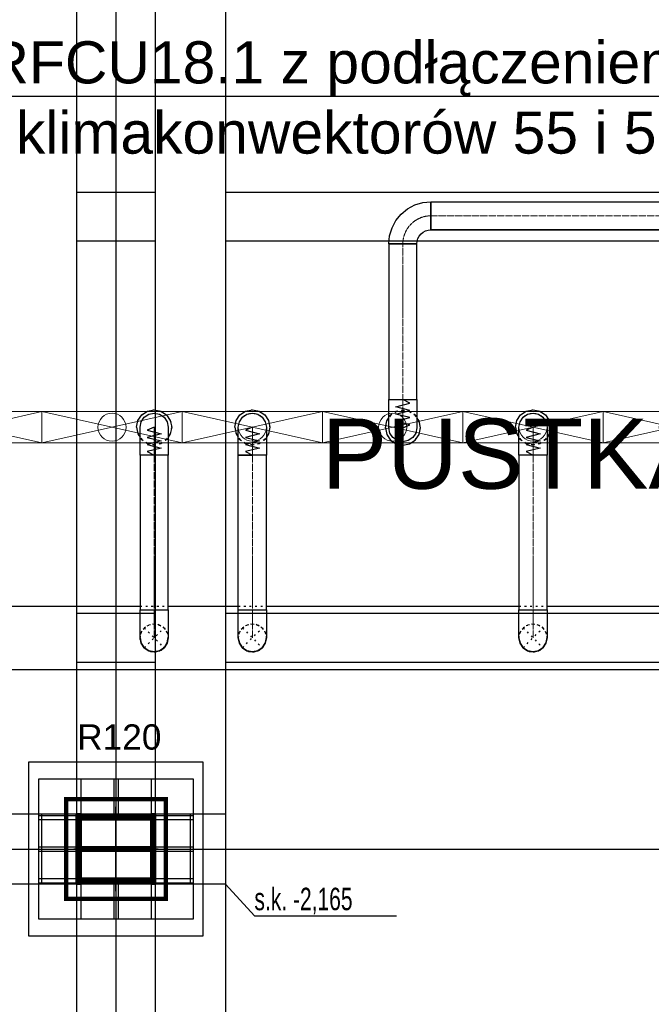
# Model space of a CAD drawing. Header units: centimetres. Extents: x -149939 to 48626, y -46000 to 152985.
# Tile 178 of 256: x -35226 to -30725, y 63894 to 70906. Entities that reach past the tile are written whole.
import ezdxf
from ezdxf import colors
from ezdxf.entities.mleader import LeaderData, LeaderLine
from ezdxf.math import Vec2, Vec3

# ---------------------------------------------------------------- set-up
doc = ezdxf.new("R2010")
doc.units = ezdxf.units.CM
doc.header["$LTSCALE"] = 50
for name, pattern in [('CADVENT_CENTERLINE', [9.9, 7.4, -1, 0.5, -1]), ('CADVENT_HIDDEN', [0.8, 0.25, -0.55]), ('Kondygnacja  -0_5$0$HIDDEN', [9.525, 6.35, -3.175]), ('Kondygnacja  -0_5$0$HIDDEN2', [4.7625, 3.175, -1.5875]), ('Osie rzutów$0$DASHDOT2', [12.7, 6.35, -3.175, 0, -3.175])]:
    doc.linetypes.add(name, pattern=pattern)
for name, color, linetype in [('01-103-Went PP_poziom-0_5$0$L_Nawiew', 7, 'Continuous'), ('bgde-nawiewDETAILS', 1, 'Continuous'), ('bgde-nawiewEXP', 7, 'Continuous'), ('bgde-nawiewHIDDEN', 250, 'Continuous'), ('IS_zmiany 2024', 1, 'Continuous'), ('Kondygnacja  -0_5$0$ARCH_INFO_ODPORNOŚĆ OGNIOWA', 8, 'Continuous'), ('Kondygnacja  -0_5$0$ARCH_KONSTR_POWYŻEJ RZUTU', 8, 'Kondygnacja  -0_5$0$HIDDEN'), ('Kondygnacja  -0_5$0$ARCH_KONSTR_POWYŻEJ RZUTU_IST', 8, 'Kondygnacja  -0_5$0$HIDDEN2'), ('Kondygnacja  -0_5$0$ARCH_KONSTRUKCJA_NIEWIDOCZNA', 8, 'Continuous'), ('Kondygnacja  -0_5$0$ARCH_OKŁADZINA', 8, 'Continuous'), ('Kondygnacja  -0_5$0$ARCH_SŁUPY', 8, 'Continuous'), ('Osie rzutów$0$ARCH_INFO_OSIE_IST', 8, 'Osie rzutów$0$DASHDOT2'), ('Osie rzutów$0$ARCH_INFO_OSIE_OPISY_IST', 8, 'Continuous'), ('Pomieszczenia -05$0$ARCH_INFO_OPISY', 8, 'Continuous')]:
    doc.layers.add(name, color=color, linetype=linetype)
for name, color, linetype, lineweight in [('bgde-nawiewCEN', 7, 'Continuous', 13), ('bgde_nawiewnik', 11, 'Continuous', 5), ('RFCU', 6, 'Continuous', 30)]:
    doc.layers.add(name, color=color, linetype=linetype, lineweight=lineweight)
doc.styles.add('Kondygnacja  -0_5$0$Arial', font='ARIAL.TTF')
doc.styles.add('Kondygnacja  -0_5$0$BIKTS', font='bikromsw.shx', dxfattribs={"width": 0.8})
doc.styles.add('Pomieszczenia -05$0$Arial', font='ARIAL.TTF')
pattern_1 = [(45, (-1133.3117, -3177.9858), (-0.6735192, 0.6735192), [])]

# ---------------------------------------------------------------- blocks, each defined once
blk = doc.blocks.new('Osie rzutów')
at = {"layer": 'Osie rzutów$0$ARCH_INFO_OSIE_IST', "ltscale": 10}
for p, q in [((8660, 12510), (8660, 4623.26)), ((8660, 10970), (8660, 11030)), ((4436.04, 11000), (13655, 11000)), ((8690, 11000), (8630, 11000))]:
    blk.add_line(p, q, dxfattribs=at)
blk = doc.blocks.new('Kondygnacja  -0_5$0$słup_kwadrat')
at = {"layer": 'Kondygnacja  -0_5$0$ARCH_SŁUPY', "lineweight": 40}
h = blk.add_hatch(dxfattribs=at)
h.set_pattern_fill('ANSI31', color=256, scale=0.3, style=0)
h.set_pattern_definition(pattern_1)
h.paths.add_polyline_path([(36, 34), (39, 34), (39, 84), (36, 84)])
h = blk.add_hatch(dxfattribs=at)
h.set_pattern_fill('ANSI31', color=256, scale=0.3, style=0)
h.set_pattern_definition(pattern_1)
h.paths.add_polyline_path([(89, 80), (89, 83), (39, 83), (39, 80)])
h = blk.add_hatch(dxfattribs=at)
h.set_pattern_fill('ANSI31', color=256, scale=0.3, style=0)
h.set_pattern_definition(pattern_1)
h.paths.add_polyline_path([(89, 34), (92, 34), (92, 84), (89, 84)])
h = blk.add_hatch(dxfattribs=at)
h.set_pattern_fill('ANSI31', color=256, scale=0.3, style=0)
h.set_pattern_definition(pattern_1)
h.paths.add_polyline_path([(89, 57.5), (89, 60.5), (39, 60.5), (39, 57.5)])
h = blk.add_hatch(dxfattribs=at)
h.set_pattern_fill('ANSI31', color=256, scale=0.3, style=0)
h.set_pattern_definition(pattern_1)
h.paths.add_polyline_path([(89, 35), (89, 38), (39, 38), (39, 35)])
at = {"layer": 'Kondygnacja  -0_5$0$ARCH_KONSTRUKCJA_NIEWIDOCZNA'}
blk.add_lwpolyline([(119, 109), (119, 9), (9, 9), (9, 109)], close=True, dxfattribs=at)
for points in [[(36, 109), (36, 84)], [(39, 109), (39, 84)], [(62.5, 109), (62.5, 83)], [(65.5, 109), (65.5, 83)], [(89, 109), (89, 84)], [(92, 109), (92, 84)], [(9, 83), (36, 83)], [(9, 80), (36, 80)], [(92, 83), (119, 83)], [(92, 80), (119, 80)], [(9, 60.5), (36, 60.5)], [(9, 57.5), (36, 57.5)], [(92, 60.5), (119, 60.5)], [(92, 57.5), (119, 57.5)], [(9, 38), (36, 38)], [(92, 38), (119, 38)], [(9, 35), (36, 35)], [(36, 34), (36, 9)], [(39, 34), (39, 9)], [(62.5, 35), (62.5, 9)], [(65.49, 35), (65.49, 9)], [(89, 34), (89, 9)], [(92, 35), (119, 35)], [(92, 34), (92, 9)]]:
    blk.add_lwpolyline(points, dxfattribs=at)
at = {"layer": 'Kondygnacja  -0_5$0$ARCH_OKŁADZINA'}
blk.add_lwpolyline([(2, 121), (126, 121), (126, -3), (2, -3)], close=True, dxfattribs=at)
at = {"layer": 'Kondygnacja  -0_5$0$ARCH_SŁUPY', "lineweight": 40}
for p, q in [((39, 60.5), (89, 60.5)), ((89, 57.5), (39, 57.5))]:
    blk.add_line(p, q, dxfattribs=at)
at = {"layer": 'Kondygnacja  -0_5$0$ARCH_SŁUPY', "lineweight": 50, "const_width": 3}
blk.add_lwpolyline([(28.5, 94.5), (99.5, 94.5), (99.5, 23.5), (28.5, 23.5)], close=True, dxfattribs=at)
at = {"layer": 'Kondygnacja  -0_5$0$ARCH_SŁUPY', "lineweight": 40}
for points in [[(36, 84), (39, 84), (39, 34), (36, 34)], [(89, 84), (92, 84), (92, 34), (89, 34)]]:
    blk.add_lwpolyline(points, close=True, dxfattribs=at)
for points in [[(89, 83), (39, 83)], [(39, 80), (89, 80)], [(89, 38), (39, 38)], [(39, 35), (89, 35)]]:
    blk.add_lwpolyline(points, dxfattribs=at)
blk = doc.blocks.new('Kondygnacja  -0_5$0$konstrukcja istniejąca -0.5')
at = {"layer": 'Kondygnacja  -0_5$0$ARCH_KONSTR_POWYŻEJ RZUTU_IST', "ltscale": 10}
for p, q in [((8632, 12175), (8632, 11025)), ((8632, 10975), (8632, 9825))]:
    blk.add_line(p, q, dxfattribs=at)
for points in [[(8688, 12175), (8688, 11025)], [(8738, 12175), (8738, 11025)], [(8632, 11467.89), (8688, 11467.89)], [(8738, 11467.89), (9782, 11467.89)], [(8688, 11432.89), (8632, 11432.89)], [(9782, 11432.89), (8738, 11432.89)], [(8632, 11167.89), (8688, 11167.89)], [(8738, 11167.89), (9782, 11167.89)], [(8688, 11132.89), (8632, 11132.89)], [(9782, 11132.89), (8738, 11132.89)], [(8738, 10975), (8582, 10975), (8582, 11025), (8738, 11025), (8738, 10975)], [(8688, 10975), (8688, 9825)], [(8738, 10975), (8738, 9825)]]:
    blk.add_lwpolyline(points, dxfattribs=at)
at = {"layer": 'Kondygnacja  -0_5$0$ARCH_KONSTR_POWYŻEJ RZUTU_IST', "ltscale": 10, "elevation": 0}
for points in [[(8607, 11025), (8607, 10975)], [(8713, 11025), (8713, 10975)]]:
    blk.add_lwpolyline(points, dxfattribs=at)
at = {"layer": 'Kondygnacja  -0_5$0$ARCH_KONSTR_POWYŻEJ RZUTU_IST'}
blk.add_lwpolyline([(8738.01, 10975), (8758.69, 10952.53), (8859.85, 10952.53)], dxfattribs=at)
at = {"layer": 'Kondygnacja  -0_5$0$ARCH_KONSTR_POWYŻEJ RZUTU_IST', "style": 'Kondygnacja  -0_5$0$BIKTS', "width": 0.7}
blk.add_text('s.k. -2,165', height=16, dxfattribs=at).set_placement((8758.69, 10956.46))
blk = doc.blocks.new('A$C066D7839')
at = {"layer": 'bgde_nawiewnik', "color": 7}
for p, q in [((-50, -11.15), (-50, 11.15)), ((-50, 11.15), (50, 11.15)), ((-50, -11.15), (50, 11.15)), ((50, -11.15), (-50, 11.15)), ((50, 11.15), (50, -11.15)), ((50, -11.15), (-50, -11.15))]:
    blk.add_line(p, q, dxfattribs=at)
blk.add_circle((0, 0), 10, dxfattribs=at)

msp = doc.modelspace()

# ---------------------------------------------------------------- linework, layer by layer
at = {"layer": 'bgde-nawiewCEN', "linetype": 'CADVENT_CENTERLINE', "ltscale": 0.06}
for p, q in [((-29753.003, 69509.622), (-32295.248, 69509.622)), ((-32495.248, 69309.622), (-32495.248, 68200.784)), ((-32495.248, 68200.784), (-32495.248, 68182.088)), ((-32495.248, 68182.088), (-32495.248, 68130.977)), ((-32495.248, 68130.977), (-32495.248, 68103.184)), ((-32495.248, 68103.184), (-32495.248, 68079.658)), ((-32495.248, 68079.658), (-32495.248, 68060.043)), ((-32495.248, 68060.043), (-32495.248, 68043.984)), ((-32495.248, 68043.984), (-32495.248, 68031.125)), ((-32495.248, 68031.125), (-32495.248, 68021.11)), ((-32495.248, 68021.11), (-32495.248, 68013.584)), ((-34267.838, 68003.485), (-34267.838, 68003.959)), ((-34267.838, 68002.359), (-34267.838, 68003.485)), ((-34267.838, 68000.166), (-34267.838, 68002.359)), ((-34267.838, 67996.552), (-34267.838, 68000.166)), ((-34267.838, 67991.159), (-34267.838, 67996.552)), ((-34267.838, 67983.633), (-34267.838, 67991.159)), ((-34267.838, 67973.618), (-34267.838, 67983.633)), ((-34267.838, 67960.759), (-34267.838, 67973.618)), ((-34267.838, 67944.7), (-34267.838, 67960.759)), ((-33567.838, 68003.485), (-33567.838, 68003.959)), ((-33567.838, 68002.359), (-33567.838, 68003.485)), ((-33567.838, 68000.166), (-33567.838, 68002.359)), ((-33567.838, 67996.552), (-33567.838, 68000.166)), ((-33567.838, 67991.159), (-33567.838, 67996.552)), ((-33567.838, 67983.633), (-33567.838, 67991.159)), ((-33567.838, 67973.618), (-33567.838, 67983.633)), ((-33567.838, 67960.759), (-33567.838, 67973.618)), ((-33567.838, 67944.7), (-33567.838, 67960.759)), ((-32495.248, 68013.584), (-32495.248, 68008.191)), ((-32495.248, 68008.191), (-32495.248, 68004.577)), ((-32495.248, 68004.577), (-32495.248, 68002.384)), ((-32495.248, 68002.384), (-32495.248, 68001.258)), ((-32495.248, 68001.258), (-32495.248, 68000.784)), ((-31567.838, 68003.485), (-31567.838, 68003.959)), ((-31567.838, 68002.359), (-31567.838, 68003.485)), ((-31567.838, 68000.166), (-31567.838, 68002.359)), ((-31567.838, 67996.552), (-31567.838, 68000.166)), ((-31567.838, 67991.159), (-31567.838, 67996.552)), ((-31567.838, 67983.633), (-31567.838, 67991.159)), ((-31567.838, 67973.618), (-31567.838, 67983.633)), ((-31567.838, 67960.759), (-31567.838, 67973.618)), ((-31567.838, 67944.7), (-31567.838, 67960.759)), ((-34267.838, 67925.085), (-34267.838, 67944.7)), ((-34267.838, 67901.559), (-34267.838, 67925.085)), ((-34267.838, 67873.766), (-34267.838, 67901.559)), ((-33567.838, 67925.085), (-33567.838, 67944.7)), ((-33567.838, 67901.559), (-33567.838, 67925.085)), ((-33567.838, 67873.766), (-33567.838, 67901.559)), ((-31567.838, 67925.085), (-31567.838, 67944.7)), ((-31567.838, 67901.559), (-31567.838, 67925.085)), ((-31567.838, 67873.766), (-31567.838, 67901.559)), ((-34267.838, 67822.655), (-34267.838, 67873.766)), ((-34267.838, 67803.959), (-34267.838, 67822.655)), ((-33567.838, 67822.655), (-33567.838, 67873.766)), ((-33567.838, 67803.959), (-33567.838, 67822.655)), ((-31567.838, 67822.655), (-31567.838, 67873.766)), ((-31567.838, 67803.959), (-31567.838, 67822.655)), ((-34267.838, 67803.959), (-34267.838, 66703.983)), ((-33567.838, 67803.959), (-33567.838, 66703.983)), ((-31567.838, 67803.959), (-31567.838, 66703.983)), ((-34267.838, 66703.983), (-34267.838, 66503.983)), ((-33567.838, 66703.983), (-33567.838, 66503.983)), ((-31567.838, 66703.983), (-31567.838, 66503.983))]:
    msp.add_line(p, q, dxfattribs=at)
msp.add_arc((-32295.248, 69309.622), 200, 90, 180, dxfattribs=at)
at = {"layer": 'bgde-nawiewDETAILS', "linetype": 'CADVENT_HIDDEN'}
for p, q in [((-34338.549, 66433.272), (-34197.127, 66574.694)), ((-34338.549, 66574.694), (-34197.127, 66433.272)), ((-33638.549, 66433.272), (-33497.127, 66574.694)), ((-33638.549, 66574.694), (-33497.127, 66433.272)), ((-31638.549, 66433.272), (-31497.127, 66574.694)), ((-31638.549, 66574.694), (-31497.127, 66433.272))]:
    msp.add_line(p, q, dxfattribs=at)
at = {"layer": 'bgde-nawiewEXP', "linetype": 'Continuous'}
for points in [[(-32595.248, 69309.622), (-32589.483, 69368.149), (-32572.412, 69424.427), (-32544.689, 69476.293), (-32507.38, 69521.754), (-32461.919, 69559.063), (-32410.053, 69586.786), (-32353.775, 69603.857), (-32295.248, 69609.622), (-32295.248, 69438.911)], [(-32595.248, 69309.622), (-32395.248, 69309.622), (-32393.326, 69329.131), (-32387.636, 69347.89), (-32378.395, 69365.179), (-32365.958, 69380.332), (-32350.805, 69392.769), (-32333.516, 69402.01), (-32314.757, 69407.7), (-32295.248, 69409.622), (-32295.248, 69438.911)], [(-32295.248, 69438.911), (-32295.248, 69471.353)], [(-32295.248, 69438.911), (-32295.248, 69417.234)], [(-32295.248, 69409.622), (-29753.003, 69409.622)], [(-34392.838, 68003.959), (-34383.323, 68051.794), (-34356.226, 68092.347), (-34315.674, 68119.444), (-34267.838, 68128.959), (-34220.003, 68119.444), (-34179.45, 68092.347), (-34152.353, 68051.794), (-34142.838, 68003.959), (-34152.353, 67956.123), (-34167.838, 67932.949)], [(-33692.838, 68003.959), (-33683.323, 68051.794), (-33656.226, 68092.347), (-33615.674, 68119.444), (-33567.838, 68128.959), (-33520.003, 68119.444), (-33479.45, 68092.347), (-33452.353, 68051.794), (-33442.838, 68003.959), (-33452.353, 67956.123), (-33467.838, 67932.949)], [(-33667.838, 66703.983), (-33467.838, 66703.983), (-33467.838, 67803.959), (-33475.45, 67803.959), (-33475.45, 67803.959), (-33497.127, 67803.959), (-33497.127, 67803.959), (-33529.57, 67803.959), (-33529.57, 67803.959), (-33606.106, 67803.959), (-33606.106, 67803.959), (-33667.838, 67803.959), (-33667.838, 68003.959), (-33660.226, 68042.227), (-33638.549, 68074.67), (-33606.106, 68096.347), (-33567.838, 68103.959), (-33529.57, 68096.347), (-33497.127, 68074.67), (-33475.45, 68042.227), (-33467.838, 68003.959), (-33467.838, 67803.959), (-33475.45, 67803.959), (-33475.45, 67803.959), (-33497.127, 67803.959), (-33497.127, 67803.959), (-33529.57, 67803.959), (-33529.57, 67803.959), (-33606.106, 67803.959)], [(-31692.838, 68003.959), (-31683.323, 68051.794), (-31656.226, 68092.347), (-31615.674, 68119.444), (-31567.838, 68128.959), (-31520.003, 68119.444), (-31479.45, 68092.347), (-31452.353, 68051.794), (-31442.838, 68003.959), (-31452.353, 67956.123), (-31467.838, 67932.949)], [(-32620.248, 68000.784), (-32610.733, 67952.948), (-32583.636, 67912.396), (-32543.083, 67885.299), (-32495.248, 67875.784), (-32447.412, 67885.299), (-32406.859, 67912.396), (-32379.763, 67952.948), (-32370.248, 68000.784), (-32379.763, 68048.619), (-32395.248, 68071.794)], [(-32620.248, 68000.784), (-32610.733, 68048.619), (-32595.248, 68071.794)], [(-34392.838, 68003.959), (-34383.323, 67956.123), (-34367.838, 67932.949)], [(-33692.838, 68003.959), (-33683.323, 67956.123), (-33667.838, 67932.949)], [(-31692.838, 68003.959), (-31683.323, 67956.123), (-31667.838, 67932.949)], [(-33667.838, 66703.983), (-33667.838, 67803.959), (-33567.838, 67803.959)], [(-38633.507, 66278.983), (-22701.927, 66278.983), (-22701.927, 66728.983), (-22767.838, 66728.983)], [(-36467.838, 66728.983), (-34367.838, 66728.983)], [(-34167.838, 66728.983), (-33667.838, 66728.983)], [(-33467.838, 66728.983), (-31667.838, 66728.983)], [(-31467.838, 66728.983), (-30667.838, 66728.983)], [(-34367.838, 66503.983), (-34360.226, 66465.715), (-34355.125, 66458.08)], [(-34367.036, 66491.345), (-34366.397, 66500.505)], [(-34367.036, 66491.345), (-34354.649, 66454.345), (-34340.573, 66438.159)], [(-34214.963, 66421.355), (-34197.127, 66433.272), (-34175.45, 66465.715), (-34173.659, 66474.721)], [(-34195.687, 66436.751), (-34188.758, 66442.776), (-34171.355, 66477.698), (-34169.862, 66499.097)], [(-34172.023, 66482.944), (-34167.838, 66503.983)], [(-33667.838, 66503.983), (-33660.226, 66465.715), (-33655.275, 66458.306)], [(-33667.08, 66491.694), (-33666.429, 66500.581)], [(-33667.08, 66491.694), (-33654.823, 66454.651), (-33640.564, 66438.137)], [(-33515.269, 66421.151), (-33497.127, 66433.272), (-33475.45, 66465.715), (-33473.712, 66474.454)], [(-33495.718, 66436.675), (-33488.974, 66442.498), (-33471.448, 66477.359), (-33469.853, 66499.119)], [(-33472.095, 66482.584), (-33467.838, 66503.983)], [(-31667.838, 66503.983), (-31660.226, 66465.715), (-31655.57, 66458.746)], [(-31667.163, 66492.38), (-31666.492, 66500.734)], [(-31667.163, 66492.38), (-31655.162, 66455.253), (-31640.541, 66438.082)], [(-31515.879, 66420.743), (-31497.127, 66433.272), (-31475.45, 66465.715), (-31473.815, 66473.935)], [(-31495.782, 66436.521), (-31489.4, 66441.955), (-31471.634, 66476.693), (-31469.83, 66499.173)], [(-31472.238, 66481.864), (-31467.838, 66503.983)], [(-34350.466, 66451.108), (-34338.549, 66433.272), (-34306.106, 66411.595), (-34297.101, 66409.804)], [(-34335.071, 66431.832), (-34329.045, 66424.903), (-34294.123, 66407.5), (-34272.725, 66406.007)], [(-34288.877, 66408.168), (-34267.838, 66403.983), (-34229.57, 66411.595), (-34221.935, 66416.697)], [(-34264.36, 66405.424), (-34255.2, 66404.785), (-34218.2, 66417.172), (-34202.014, 66431.248)], [(-33650.67, 66451.414), (-33638.549, 66433.272), (-33606.106, 66411.595), (-33597.367, 66409.857)], [(-33635.147, 66431.863), (-33629.323, 66425.119), (-33594.463, 66407.593), (-33572.703, 66405.998)], [(-33589.237, 66408.24), (-33567.838, 66403.983), (-33529.57, 66411.595), (-33522.161, 66416.546)], [(-33564.436, 66405.392), (-33555.549, 66404.741), (-33518.506, 66416.998), (-33501.992, 66431.257)], [(-31651.078, 66452.024), (-31638.549, 66433.272), (-31606.106, 66411.595), (-31597.886, 66409.96)], [(-31635.3, 66431.927), (-31629.866, 66425.545), (-31595.128, 66407.779), (-31572.648, 66405.975)], [(-31589.957, 66408.383), (-31567.838, 66403.983), (-31529.57, 66411.595), (-31522.601, 66416.252)], [(-31564.589, 66405.329), (-31556.235, 66404.659), (-31519.108, 66416.66), (-31501.937, 66431.28)]]:
    msp.add_lwpolyline(points, dxfattribs=at)
for points in [[(-32295.248, 69409.622), (-32295.248, 69609.622), (-29753.003, 69609.622), (-29753.003, 69409.622)], [(-32595.248, 68200.784), (-32395.248, 68200.784), (-32395.248, 69309.622), (-32595.248, 69309.622)], [(-32595.248, 68000.784), (-32595.248, 68200.784), (-32395.248, 68200.784), (-32395.248, 68000.784), (-32402.86, 67962.516), (-32424.537, 67930.073), (-32456.979, 67908.396), (-32495.248, 67900.784), (-32533.516, 67908.396), (-32565.958, 67930.073), (-32587.636, 67962.516)], [(-34367.838, 66703.983), (-34167.838, 66703.983), (-34167.838, 67803.959), (-34306.106, 67803.959), (-34306.106, 67803.959), (-34367.838, 67803.959), (-34367.838, 68003.959), (-34360.226, 68042.227), (-34338.549, 68074.67), (-34306.106, 68096.347), (-34267.838, 68103.959), (-34229.57, 68096.347), (-34197.127, 68074.67), (-34175.45, 68042.227), (-34167.838, 68003.959), (-34167.838, 67803.959), (-34306.106, 67803.959), (-34306.106, 67803.959), (-34367.838, 67803.959)], [(-31667.838, 66703.983), (-31467.838, 66703.983), (-31467.838, 67803.959), (-31667.838, 67803.959), (-31667.838, 68003.959), (-31660.226, 68042.227), (-31638.549, 68074.67), (-31606.106, 68096.347), (-31567.838, 68103.959), (-31529.57, 68096.347), (-31497.127, 68074.67), (-31475.45, 68042.227), (-31467.838, 68003.959), (-31467.838, 67803.959), (-31667.838, 67803.959)], [(-34367.838, 66503.983), (-34367.838, 66703.983), (-34167.838, 66703.983), (-34167.838, 66503.983), (-34175.45, 66465.715), (-34197.127, 66433.272), (-34229.57, 66411.595), (-34267.838, 66403.983), (-34306.106, 66411.595), (-34338.549, 66433.272), (-34360.226, 66465.715)], [(-33667.838, 66503.983), (-33667.838, 66703.983), (-33467.838, 66703.983), (-33467.838, 66503.983), (-33475.45, 66465.715), (-33497.127, 66433.272), (-33529.57, 66411.595), (-33567.838, 66403.983), (-33606.106, 66411.595), (-33638.549, 66433.272), (-33660.226, 66465.715)], [(-31667.838, 66503.983), (-31667.838, 66703.983), (-31467.838, 66703.983), (-31467.838, 66503.983), (-31475.45, 66465.715), (-31497.127, 66433.272), (-31529.57, 66411.595), (-31567.838, 66403.983), (-31606.106, 66411.595), (-31638.549, 66433.272), (-31660.226, 66465.715)]]:
    msp.add_lwpolyline(points, close=True, dxfattribs=at)
at = {"layer": 'bgde-nawiewEXP'}
for points in [[(-32495.248, 68000.784), (-32445.248, 68022.082), (-32545.248, 68047.443), (-32445.248, 68072.664), (-32545.248, 68097.949), (-32445.248, 68123.484), (-32545.248, 68148.843), (-32445.248, 68174.302), (-32495.248, 68200.784)], [(-34267.838, 68003.959), (-34317.838, 67982.661), (-34217.838, 67957.299), (-34317.838, 67932.079), (-34217.838, 67906.794), (-34317.838, 67881.259), (-34217.838, 67855.9), (-34317.838, 67830.441), (-34267.838, 67803.959)], [(-33567.838, 68003.959), (-33617.838, 67982.661), (-33517.838, 67957.299), (-33617.838, 67932.079), (-33517.838, 67906.794), (-33617.838, 67881.259), (-33517.838, 67855.9), (-33617.838, 67830.441), (-33567.838, 67803.959)], [(-31567.838, 68003.959), (-31617.838, 67982.661), (-31517.838, 67957.299), (-31617.838, 67932.079), (-31517.838, 67906.794), (-31617.838, 67881.259), (-31517.838, 67855.9), (-31617.838, 67830.441), (-31567.838, 67803.959)]]:
    msp.add_lwpolyline(points, dxfattribs=at)
at = {"layer": 'bgde-nawiewHIDDEN', "linetype": 'CADVENT_HIDDEN'}
for points in [[(-34392.838, 68003.959), (-34383.323, 68051.794), (-34356.226, 68092.347), (-34315.674, 68119.444), (-34267.838, 68128.959), (-34220.003, 68119.444), (-34179.45, 68092.347), (-34152.353, 68051.794), (-34142.838, 68003.959), (-34152.353, 67956.123), (-34179.45, 67915.571), (-34220.003, 67888.474), (-34267.838, 67878.959), (-34315.674, 67888.474), (-34356.226, 67915.571), (-34367.838, 67932.949)], [(-33692.838, 68003.959), (-33683.323, 68051.794), (-33656.226, 68092.347), (-33615.674, 68119.444), (-33567.838, 68128.959), (-33520.003, 68119.444), (-33479.45, 68092.347), (-33452.353, 68051.794), (-33442.838, 68003.959), (-33452.353, 67956.123), (-33479.45, 67915.571), (-33520.003, 67888.474), (-33567.838, 67878.959), (-33615.674, 67888.474), (-33656.226, 67915.571), (-33667.838, 67932.949)], [(-32620.248, 68000.784), (-32610.733, 67952.948), (-32583.636, 67912.396), (-32543.083, 67885.299), (-32495.248, 67875.784), (-32447.412, 67885.299), (-32406.859, 67912.396), (-32379.763, 67952.948), (-32370.248, 68000.784), (-32379.763, 68048.619), (-32406.859, 68089.172), (-32447.412, 68116.269), (-32495.248, 68125.784), (-32543.083, 68116.269), (-32583.636, 68089.172), (-32595.248, 68071.794)], [(-32620.248, 68000.784), (-32610.733, 68048.619), (-32583.636, 68089.172), (-32543.083, 68116.269), (-32495.248, 68125.784), (-32447.412, 68116.269), (-32406.859, 68089.172), (-32395.248, 68071.794)], [(-31692.838, 68003.959), (-31683.323, 68051.794), (-31656.226, 68092.347), (-31615.674, 68119.444), (-31567.838, 68128.959), (-31520.003, 68119.444), (-31479.45, 68092.347), (-31452.353, 68051.794), (-31442.838, 68003.959), (-31452.353, 67956.123), (-31479.45, 67915.571), (-31520.003, 67888.474), (-31567.838, 67878.959), (-31615.674, 67888.474), (-31656.226, 67915.571), (-31667.838, 67932.949)], [(-34392.838, 68003.959), (-34383.323, 67956.123), (-34356.226, 67915.571), (-34315.674, 67888.474), (-34267.838, 67878.959), (-34220.003, 67888.474), (-34179.45, 67915.571), (-34167.838, 67932.949)], [(-33692.838, 68003.959), (-33683.323, 67956.123), (-33656.226, 67915.571), (-33615.674, 67888.474), (-33567.838, 67878.959), (-33520.003, 67888.474), (-33479.45, 67915.571), (-33467.838, 67932.949)], [(-31692.838, 68003.959), (-31683.323, 67956.123), (-31656.226, 67915.571), (-31615.674, 67888.474), (-31567.838, 67878.959), (-31520.003, 67888.474), (-31479.45, 67915.571), (-31467.838, 67932.949)], [(-34367.838, 66728.983), (-34167.838, 66728.983)], [(-33667.838, 66728.983), (-33467.838, 66728.983)], [(-31667.838, 66728.983), (-31467.838, 66728.983)], [(-34367.838, 66503.983), (-34360.226, 66542.251), (-34338.549, 66574.694), (-34306.106, 66596.371), (-34267.838, 66603.983), (-34229.57, 66596.371), (-34197.127, 66574.694), (-34175.45, 66542.251), (-34167.838, 66503.983)], [(-34366.397, 66500.505), (-34364.322, 66530.268), (-34346.918, 66565.19), (-34317.476, 66590.794), (-34280.476, 66603.181), (-34241.553, 66600.467), (-34206.631, 66583.063), (-34181.027, 66553.621), (-34168.64, 66516.621), (-34169.862, 66499.097)], [(-33667.838, 66503.983), (-33660.226, 66542.251), (-33638.549, 66574.694), (-33606.106, 66596.371), (-33567.838, 66603.983), (-33529.57, 66596.371), (-33497.127, 66574.694), (-33475.45, 66542.251), (-33467.838, 66503.983)], [(-33666.429, 66500.581), (-33664.229, 66530.608), (-33646.703, 66565.468), (-33617.17, 66590.968), (-33580.127, 66603.225), (-33541.214, 66600.374), (-33506.353, 66582.848), (-33480.853, 66553.315), (-33468.596, 66516.272), (-33469.853, 66499.119)], [(-31667.838, 66503.983), (-31660.226, 66542.251), (-31638.549, 66574.694), (-31606.106, 66596.371), (-31567.838, 66603.983), (-31529.57, 66596.371), (-31497.127, 66574.694), (-31475.45, 66542.251), (-31467.838, 66503.983)], [(-31666.492, 66500.734), (-31664.042, 66531.273), (-31646.276, 66566.011), (-31616.568, 66591.307), (-31579.442, 66603.308), (-31540.549, 66600.187), (-31505.81, 66582.421), (-31480.515, 66552.713), (-31468.514, 66515.587), (-31469.83, 66499.173)], [(-34173.659, 66474.721), (-34172.023, 66482.944)], [(-33473.712, 66474.454), (-33472.095, 66482.584)], [(-31473.815, 66473.935), (-31472.238, 66481.864)], [(-34355.125, 66458.08), (-34350.466, 66451.108)], [(-34340.573, 66438.159), (-34335.071, 66431.832)], [(-34297.101, 66409.804), (-34288.877, 66408.168)], [(-34272.725, 66406.007), (-34264.36, 66405.424)], [(-34221.935, 66416.697), (-34214.963, 66421.355)], [(-34202.014, 66431.248), (-34195.687, 66436.751)], [(-33655.275, 66458.306), (-33650.67, 66451.414)], [(-33640.564, 66438.137), (-33635.147, 66431.863)], [(-33597.367, 66409.857), (-33589.237, 66408.24)], [(-33572.703, 66405.998), (-33564.436, 66405.392)], [(-33522.161, 66416.546), (-33515.269, 66421.151)], [(-33501.992, 66431.257), (-33495.718, 66436.675)], [(-31655.57, 66458.746), (-31651.078, 66452.024)], [(-31640.541, 66438.082), (-31635.3, 66431.927)], [(-31597.886, 66409.96), (-31589.957, 66408.383)], [(-31572.648, 66405.975), (-31564.589, 66405.329)], [(-31522.601, 66416.252), (-31515.879, 66420.743)], [(-31501.937, 66431.28), (-31495.782, 66436.521)]]:
    msp.add_lwpolyline(points, dxfattribs=at)
at = {"layer": 'IS_zmiany 2024', "color": 30, "lineweight": 30}
msp.add_lwpolyline([(-47160, 65000), (-22185, 65000), (-22185, 52985), (-47160, 52985)], close=True, dxfattribs=at)

# ---------------------------------------------------------------- block references
at = {"layer": '01-103-Went PP_poziom-0_5$0$L_Nawiew', "xscale": 10, "yscale": 10, "zscale": 10}
for p in [(-35567.836, 68003.959, 742.119), (-34567.836, 68003.959, 742.119), (-33567.836, 68003.959, 742.119), (-32567.836, 68003.959, 742.119), (-31567.836, 68003.959, 742.119), (-30567.836, 68003.959, 742.119)]:
    msp.add_blockref('A$C066D7839', p, dxfattribs=at)
at = {"layer": 'Kondygnacja  -0_5$0$ARCH_KONSTR_POWYŻEJ RZUTU', "xscale": 10, "yscale": 10, "zscale": 10}
msp.add_blockref('Kondygnacja  -0_5$0$konstrukcja istniejąca -0.5', (-121140, -45000), dxfattribs=at)
at = {"layer": 'Kondygnacja  -0_5$0$ARCH_SŁUPY', "xscale": 10, "yscale": 10, "zscale": 10}
msp.add_blockref('Kondygnacja  -0_5$0$słup_kwadrat', (-35180, 64410), dxfattribs=at)
at = {"layer": 'Osie rzutów$0$ARCH_INFO_OSIE_OPISY_IST', "color": 30, "xscale": 10, "yscale": 10, "zscale": 10}
msp.add_blockref('Osie rzutów', (-121140, -45000), dxfattribs=at)

# ---------------------------------------------------------------- texts
at = {"layer": 'Kondygnacja  -0_5$0$ARCH_INFO_ODPORNOŚĆ OGNIOWA', "insert": (-34516.217, 65946.874), "char_height": 180, "width": 533.32525, "attachment_point": 5, "style": 'Kondygnacja  -0_5$0$Arial'}
msp.add_mtext('\\PR120', dxfattribs=at)
at = {"layer": 'Pomieszczenia -05$0$ARCH_INFO_OPISY', "insert": (-27116.848, 67740.665), "char_height": 500, "width": 19873.35743, "attachment_point": 5, "style": 'Pomieszczenia -05$0$Arial'}
msp.add_mtext('PUSTKA NAD KONDYGNACJĄ -1 (A)', dxfattribs=at)

# ---------------------------------------------------------------- leaders
at = {"layer": 'RFCU', "color": 94, "lineweight": 0}
ml = msp.add_multileader_mtext('Standard', dxfattribs=at)
ml.set_content('{\\fArial CE|b0|i0|c238|p34;\\C94;Przełożenie szafki RFCU18.1 z podłączeniem\\Pdo niej klimakonwektorów 55 i 56}')
ml.set_leader_properties()
ml.build(insert=Vec2(0, 0))
ml.multileader.update_dxf_attribs({"text_right_attachment_type": 6, "dogleg_length": 0.36, "arrow_head_size": 320})
ctx = ml.context
ctx.base_point, ctx.char_height, ctx.arrow_head_size, ctx.plane_origin = Vec3(-38899.489, 70555.846), 300, 320, Vec3(-36667.838, 67932.949)
ctx.right_attachment, ctx.text_align_type = 6, 2
notes = []
notes.append((ctx, [(1, (1, 1, 0), (-30452.36, 70359.189), (-1, 0), 0.36, [(0, [(-29040.482, 61633.203)], 0, []), (1, [(-29040.482, 70093.203)], 0, [])])]))
ctx.mtext.insert, ctx.mtext.alignment, ctx.mtext.flow_direction = Vec3(-30454.72, 70752.504), 3, 5
for ctx, leaders in notes:
    for number, flags, end, landing, length, lines in leaders:
        leader = LeaderData()
        leader.index, (leader.has_last_leader_line, leader.has_dogleg_vector, leader.attachment_direction) = number, flags
        leader.last_leader_point, leader.dogleg_vector, leader.dogleg_length = Vec3(end), Vec3(landing), length
        for number, points, colour, breaks in lines:
            line = LeaderLine()
            line.index, line.vertices, line.color, line.breaks = number, Vec3.list(points), colors.encode_raw_color(colour), breaks
            leader.lines.append(line)
        ctx.leaders.append(leader)

doc.saveas('drawing.dxf')
